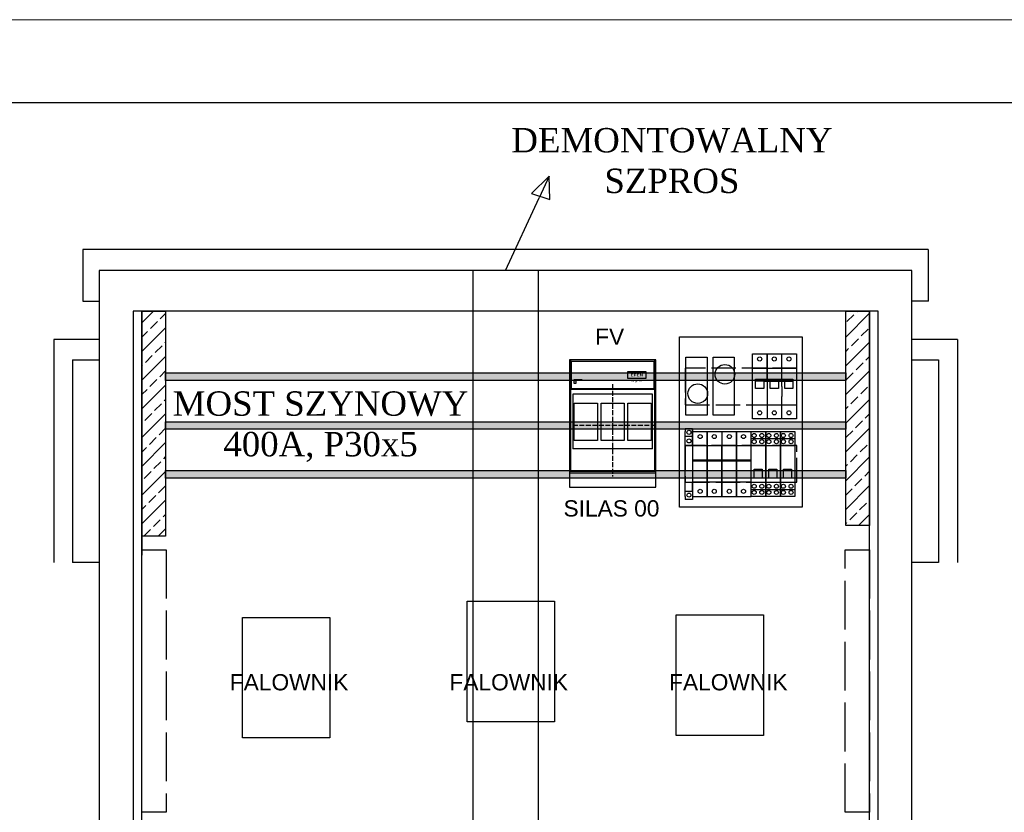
# Model space of a CAD drawing. Header units: centimetres. Extents: x -4250 to -484, y 169 to 6592.
# Tile 178 of 178: x -745 to -624, y 6494 to 6592. Entities that reach past the tile are written whole.
import ezdxf

# ---------------------------------------------------------------- set-up
doc = ezdxf.new("R2010")
doc.units = ezdxf.units.CM
doc.linetypes.add('ACAD_ISO02W100', pattern=[15, 12, -3])
doc.linetypes.add('KRESKOWA', pattern=[8, 6, -2])
doc.layers.add('1', color=7, linetype='Continuous')
doc.layers.add('RAMKA1', color=100, linetype='Continuous')
doc.layers.add('Ramka zew.', color=9, linetype='Continuous', lineweight=20, plot=False)
doc.styles.add('ARIAL_CE', font='arial.ttf')
doc.styles.add('PISMO_PROSTE', font='ROMANS.SHX')
pattern_1 = [(45, (-17503.471, 15993.9066), (-1.76776695, 1.76776695), []), (45, (-17501.706, 15993.9066), (-1.76776695, 1.76776695), [1.2, -0.5])]

# ---------------------------------------------------------------- blocks, each defined once
blk = doc.blocks.new('IN_00_FRONT')
for p, q in [((0, 156.5), (0, 0)), ((1, 156.5), (0, 156.5)), ((1, 156.5), (1, 19)), ((105, 156.5), (1, 156.5)), ((105, 19), (105, 156.5)), ((106, 156.5), (105, 156.5)), ((106, 0), (106, 156.5)), ((105, 120.1), (1, 120.1)), ((102, 114.5), (4, 114.5)), ((4, 114.5), (4, 47.2)), ((102, 47.2), (102, 114.5)), ((102, 47.2), (4, 47.2)), ((106, 19), (0, 19)), ((106, 17), (0, 17)), ((0, 0), (106, 0))]:
    blk.add_line(p, q)
at = {"color": 4, "linetype": 'KRESKOWA'}
for p, q in [((53, 126.5), (53, 13)), ((106, 76), (0, 76))]:
    blk.add_line(p, q, dxfattribs=at)
for points in [[(2.2, 155), (103.7, 155), (103.7, 121.1), (2.2, 121.1)], [(5.5, 132.6), (14.9, 132.6), (14.9, 131), (5.5, 131)], [(5.5, 131), (7.6, 131), (7.6, 127.7), (5.5, 127.7)], [(5.7, 132.4), (7.3, 132.4), (7.3, 131.2), (5.7, 131.2)], [(5.7, 103.2), (34.3, 103.2), (34.3, 57.4), (5.7, 57.4)], [(38.7, 103.2), (67.3, 103.2), (67.3, 57.4), (38.7, 57.4)], [(71.7, 103.2), (100.3, 103.2), (100.3, 57.4), (71.7, 57.4)]]:
    blk.add_lwpolyline(points, close=True)
at = {"color": 5}
blk.add_lwpolyline([(71.1, 134.1), (94.3, 134.1), (94.3, 142), (71.1, 142)], close=True, dxfattribs=at)
at = {"color": 5, "insert": (82.7, 138.1), "char_height": 3.6, "width": 23.25, "attachment_point": 5, "style": 'PISMO_PROSTE'}
blk.add_mtext('\\fArial Black|b0|i0|c0|p34;EFEN', dxfattribs=at)
at = {"color": 2, "insert": (82.7, 130.6), "char_height": 2.52, "width": 23.25, "attachment_point": 5, "style": 'PISMO_PROSTE'}
blk.add_mtext('\\fArial|b0|i0|c238|p34;IN gr. 00', dxfattribs=at)
blk = doc.blocks.new('F1975025')
for p, q in [((0, 4.5), (0, 6.25)), ((0, 6.25), (1.8, 6.25)), ((0, -1.75), (0, 6.25)), ((1.8, 6.25), (1.8, -1.75)), ((0, 5.38), (1.8, 5.38)), ((0, 4.5), (1.8, 4.5)), ((0.38, 1.38), (0.38, 1.62)), ((0.38, 1.62), (1.38, 1.62)), ((0.38, 0.5), (0.38, 1.38)), ((1.38, 1.62), (1.38, 1.25)), ((1.38, 1.38), (1.38, 0.5)), ((0, 0), (1.8, 0)), ((0, -1.75), (0, 0)), ((1.38, 0.5), (0.38, 0.5)), ((0, -0.88), (1.8, -0.88)), ((1.8, -1.75), (0, -1.75))]:
    blk.add_line(p, q)
for centre in [(0.38, 5.75), (0.38, 4.99), (1.32, 5.75), (1.32, 4.99), (0.38, -0.5), (0.38, -1.26), (1.32, -0.5), (1.32, -1.26)]:
    blk.add_circle(centre, 0.25)
at = {"flags": 1}
for tag, p in [('BD', (0.5, 3.53)), ('NK', (0.49, 2.26)), ('typ', (0.5, 1.27)), ('po', (0.49, 0))]:
    blk.add_attdef(tag, p, '', height=0.5, dxfattribs=at)
blk = doc.blocks.new('F952530410')
for p, q in [((0, 6.25), (1.8, 6.25)), ((0, 6.25), (0, -1.75)), ((1.8, 6.25), (1.8, 0)), ((1.8, 4.5), (1.8, 6.25)), ((1.8, 6.25), (3.6, 6.25)), ((3.6, 6.25), (3.6, 0)), ((3.6, 6.25), (5.4, 6.25)), ((5.4, 4.5), (5.4, 6.25)), ((5.4, 6.25), (5.4, 0)), ((5.4, 6.25), (7.2, 6.25)), ((7.2, -1.75), (7.2, 6.25)), ((0, 4.5), (1.8, 4.5)), ((1.8, 4.5), (3.6, 4.5)), ((1.8, 0), (1.8, 4.5)), ((3.6, 4.5), (5.4, 4.5)), ((3.6, 0), (3.6, 4.5)), ((5.4, 4.5), (7.2, 4.5)), ((5.4, 0), (5.4, 4.5)), ((0, 2.75), (1.8, 2.75)), ((0, 2.62), (1.8, 2.62)), ((1.8, 2.75), (3.6, 2.75)), ((1.8, 2.62), (3.6, 2.62)), ((3.6, 2.75), (5.4, 2.75)), ((3.6, 2.62), (5.4, 2.62)), ((5.4, 2.75), (7.2, 2.75)), ((5.4, 2.62), (7.2, 2.62)), ((1.8, 0), (0, 0)), ((1.8, -1.75), (1.8, 0.25)), ((1.8, 0), (1.8, -1.75)), ((3.6, 0), (1.8, 0)), ((3.6, -1.75), (3.6, 0.25)), ((3.6, 0), (3.6, -1.75)), ((5.4, 0), (3.6, 0)), ((5.4, -1.75), (5.4, 0.25)), ((5.4, 0), (5.4, -1.75)), ((7.2, 0), (5.4, 0)), ((0, -1.75), (1.8, -1.75)), ((1.8, -1.75), (3.6, -1.75)), ((3.6, -1.75), (5.4, -1.75)), ((5.4, -1.75), (7.2, -1.75))]:
    blk.add_line(p, q)
for centre in [(0.93, 5.62), (2.67, 5.62), (4.52, 5.62), (6.27, 5.62), (0.93, -1.12), (2.67, -1.12), (4.52, -1.12), (6.27, -1.12)]:
    blk.add_circle(centre, 0.25)
at = {"flags": 1}
for tag, p in [('BD', (7.73, 4.34)), ('NK', (7.73, 2.35)), ('TYP', (7.73, 0.75)), ('PO', (7.73, -0.79))]:
    blk.add_attdef(tag, p, '', height=1, dxfattribs=at)
blk = doc.blocks.new('248203')
for p, q in [((0, 6.62), (0.9, 6.62)), ((0, 6.5), (0, 6.62)), ((0, 6.62), (0.9, 6.62)), ((0, 6.5), (0, 6.25)), ((0, -1.75), (0, 6.25)), ((0.9, 6.62), (0.9, 6.5)), ((0.9, 5.65), (0.9, 6.62)), ((0.9, 6.5), (0.9, 6.25)), ((0.9, 6.25), (0.9, -1.75)), ((0, 5.65), (0.9, 5.65)), ((0, 5.65), (0.9, 5.65)), ((0, 5.65), (0.9, 5.65)), ((0.9, 4.5), (0.9, 5.65)), ((0.9, -1.12), (0.9, 0)), ((0, -1.12), (0.9, -1.12)), ((0, -1.75), (0, -2)), ((0, -2), (0, -2.12)), ((0.9, -2.12), (0, -2.12)), ((0.9, -1.75), (0.9, -2)), ((0.9, -2), (0.9, -2.12))]:
    blk.add_line(p, q)
at = {"linetype": 'Continuous'}
for p, q in [((0, 4.5), (0.9, 4.5)), ((0, 0), (0.9, 0))]:
    blk.add_line(p, q, dxfattribs=at)
for centre in [(0.45, 6.14), (0.45, 5.08), (0.45, -1.59)]:
    blk.add_circle(centre, 0.25, dxfattribs=at)
at = {"flags": 1}
for tag, p in [('BD', (1.75, 5.27)), ('NK', (1.75, 3.27)), ('TYP', (1.75, 1.67)), ('PO', (1.75, 0.14))]:
    blk.add_attdef(tag, p, '', height=1, dxfattribs=at)
blk = doc.blocks.new('A$C06C96213')
at = {"color": 7}
for p, q in [((0, -1.75), (0, 6.25)), ((0, 6.25), (1.8, 6.25)), ((1.8, 6.25), (3.6, 6.25)), ((1.8, 3.125), (1.8, 6.25)), ((1.8, 6.25), (1.8, 3.125)), ((3.6, 6.25), (5.4, 6.25)), ((3.6, 3.125), (3.6, 6.25)), ((5.4, 6.25), (5.4, -1.75)), ((0, 4.5), (1.8, 4.5)), ((1.8, 4.5), (3.6, 4.5)), ((3.6, 4.5), (5.4, 4.5)), ((0.375, 2.875), (0.375, 3.125)), ((0.375, 3.125), (4.975, 3.125)), ((0.375, 2), (0.375, 2.875)), ((1.375, 2.875), (0.375, 2.875)), ((0.375, 2.875), (0.375, 2.875)), ((0.375, 2.875), (0.375, 2.875)), ((1.375, 2.875), (1.375, 2)), ((1.375, 2.875), (4.975, 2.875)), ((1.8, 2.875), (1.8, -1.75)), ((2.175, 2), (2.175, 2.875)), ((3.175, 2.875), (3.175, 2)), ((3.6, 2.25), (3.6, 2.875)), ((3.975, 2), (3.975, 2.875)), ((3.975, 2.875), (3.975, 2.875)), ((3.975, 2.875), (3.975, 2.875)), ((4.975, 3.125), (4.975, 2.75)), ((4.975, 3.125), (4.975, 3.125)), ((4.975, 2.875), (4.975, 2)), ((4.975, 2.875), (4.975, 2.875)), ((4.975, 2.875), (4.975, 2.875)), ((4.975, 2.875), (4.975, 2.875)), ((1.375, 2), (0.375, 2)), ((3.175, 2), (2.175, 2)), ((3.6, 2.25), (3.6, 0.989)), ((4.975, 2), (3.975, 2)), ((0, 0), (1.8, 0)), ((1.8, 0), (3.6, 0)), ((3.6, -1.75), (3.6, 0.989)), ((3.6, 0), (5.4, 0)), ((1.8, -1.75), (0, -1.75)), ((3.6, -1.75), (1.8, -1.75)), ((5.4, -1.75), (3.6, -1.75))]:
    blk.add_line(p, q, dxfattribs=at)
for centre in [(0.875, 5.625), (2.675, 5.625), (4.475, 5.625), (0.875, -1), (2.675, -1), (4.475, -1)]:
    blk.add_circle(centre, 0.25, dxfattribs=at)

msp = doc.modelspace()

# ---------------------------------------------------------------- hatches: boundary and pattern name
at = {"ltscale": 0.25}
h = msp.add_hatch(dxfattribs=at)
h.set_pattern_fill('JIS_STN_2.5', color=256, style=0)
h.set_pattern_definition(pattern_1)
h.paths.add_polyline_path([(-730.198, 6556.1622), (-727.2722, 6556.1622), (-727.2722, 6528.4482), (-730.198, 6528.4482)])
h = msp.add_hatch(dxfattribs=at)
h.set_pattern_fill('JIS_STN_2.5', color=256, style=0)
h.set_pattern_definition(pattern_1)
h.paths.add_polyline_path([(-643.5713, 6556.1622), (-640.6455, 6556.1622), (-640.6455, 6529.7946), (-643.5713, 6529.7946)])
for points in [[(-727.2722, 6548.5675), (-643.5713, 6548.5675), (-643.5713, 6547.6264), (-727.2722, 6547.6264)], [(-727.2722, 6542.5581), (-643.5713, 6542.5581), (-643.5713, 6541.6169), (-727.2722, 6541.6169)], [(-727.2722, 6536.5486), (-643.5713, 6536.5486), (-643.5713, 6535.6075), (-727.2722, 6535.6075)]]:
    msp.add_hatch(color=256, dxfattribs=at).paths.add_polyline_path(points)

# ---------------------------------------------------------------- linework, layer by layer
for p, q in [((-680.0536, 6572.7754, 20), (-682.2606, 6570.6559, 20)), ((-680.0536, 6572.7754, 20), (-681.2915, 6570.105, 20)), ((-680.0099, 6569.9265, 20), (-680.0536, 6572.7754, 20)), ((-685.4373, 6561.1622, 20), (-681.2915, 6570.105, 20)), ((-682.2606, 6570.6559, 20), (-680.0099, 6569.9265, 20)), ((-689.4662, 6561.1622, 20), (-689.4662, 6361.1622, 20)), ((-681.4085, 6561.1622, 20), (-681.4085, 6361.1622, 20)), ((-730.198, 6368.1622, 20), (-730.198, 6556.1622, 20)), ((-640.6455, 6368.1622, 20), (-640.6455, 6556.1622, 20)), ((-735.448, 6552.6922, 20), (-741.033, 6552.6922, 20)), ((-741.033, 6552.6922, 20), (-741.033, 6525.2129, 20)), ((-629.8416, 6552.6922, 20), (-635.4266, 6552.6922, 20)), ((-629.8416, 6552.6922, 20), (-629.8416, 6525.2129, 20))]:
    msp.add_line(p, q, dxfattribs=at)
at = {"lineweight": -3, "ltscale": 0.25}
for p, q in [((-633.4264, 6563.7487, 20), (-737.448, 6563.7487, 20)), ((-737.448, 6563.7487, 20), (-737.448, 6557.4086, 20)), ((-633.3844, 6557.4086, 20), (-633.3844, 6563.7487, 20)), ((-737.448, 6557.4086, 20), (-735.448, 6557.4086, 20)), ((-633.3844, 6557.4086, 20), (-635.4266, 6557.4086, 20))]:
    msp.add_line(p, q, dxfattribs=at)
at = {"ltscale": 0.25, "elevation": 20}
for points in [[(-735.448, 6361.1622), (-635.4266, 6361.1622), (-635.4266, 6561.1622), (-735.448, 6561.1622)], [(-639.6052, 6556.1622), (-731.248, 6556.1622), (-731.248, 6368.1622), (-639.6052, 6368.1622)], [(-730.198, 6556.1622), (-730.198, 6556.1622), (-730.198, 6526.1237), (-730.198, 6526.1237)], [(-730.198, 6556.1622), (-727.2722, 6556.1622), (-727.2722, 6528.4482), (-730.198, 6528.4482)], [(-643.5713, 6556.1622), (-640.6455, 6556.1622), (-640.6455, 6529.7946), (-643.5713, 6529.7946)], [(-664.0332, 6553.0057), (-648.9453, 6553.0057), (-648.9453, 6532.0422), (-664.0332, 6532.0422)], [(-663.2468, 6550.5127), (-660.6456, 6550.5127), (-660.6456, 6543.3505), (-663.2468, 6543.3505)], [(-659.9058, 6550.5127), (-657.3046, 6550.5127), (-657.3046, 6543.3505), (-659.9058, 6543.3505)], [(-727.2722, 6548.5675), (-643.5713, 6548.5675), (-643.5713, 6547.6264), (-727.2722, 6547.6264)], [(-727.2722, 6542.5581), (-643.5713, 6542.5581), (-643.5713, 6541.6169), (-727.2722, 6541.6169)], [(-727.2722, 6536.5486), (-643.5713, 6536.5486), (-643.5713, 6535.6075), (-727.2722, 6535.6075)], [(-690.1711, 6520.4514), (-679.4303, 6520.4514), (-679.4303, 6505.6201), (-690.1711, 6505.6201)], [(-717.8086, 6518.4684), (-707.0678, 6518.4684), (-707.0678, 6503.6371), (-717.8086, 6503.6371)], [(-664.4422, 6518.7734), (-653.7014, 6518.7734), (-653.7014, 6503.9422), (-664.4422, 6503.9422)]]:
    msp.add_lwpolyline(points, close=True, dxfattribs=at)
at = {"color": 7, "linetype": 'ACAD_ISO02W100', "ltscale": 0.25, "elevation": 20}
for points in [[(-663.3253, 6544.6505), (-649.5998, 6544.6506), (-649.5998, 6549.1505), (-663.3253, 6549.1505)], [(-663.3253, 6535.1051), (-649.5998, 6535.1051), (-649.5998, 6539.605), (-663.3253, 6539.6051)]]:
    msp.add_lwpolyline(points, close=True, dxfattribs=at)
at = {"linetype": 'ACAD_ISO02W100', "ltscale": 0.5, "elevation": 20}
for points in [[(-727.198, 6526.7946), (-727.198, 6494.4667), (-730.198, 6494.4667), (-730.198, 6526.7946)], [(-640.6455, 6526.7946), (-640.6455, 6494.4667), (-643.6455, 6494.4667), (-643.6455, 6526.7946)]]:
    msp.add_lwpolyline(points, close=True, dxfattribs=at)
at = {"ltscale": 0.25}
for centre in [(-658.4466, 6548.3884, 20), (-661.7876, 6546.0126, 20)]:
    msp.add_circle(centre, 1.2045, dxfattribs=at)
at = {"layer": '1', "color": 7}
for p, q in [((-738.7324, 6550.1594, 20), (-735.448, 6550.1594, 20)), ((-738.7324, 6550.1594, 20), (-738.7324, 6525.2095, 20)), ((-635.4266, 6550.1594, 20), (-632.1423, 6550.1594, 20)), ((-632.1423, 6550.1594, 20), (-632.1423, 6525.2095, 20)), ((-735.448, 6525.2095, 20), (-738.7324, 6525.2095, 20)), ((-632.1423, 6525.2095, 20), (-635.4266, 6525.2095, 20))]:
    msp.add_line(p, q, dxfattribs=at)
at = {"layer": 'Ramka zew.', "elevation": 20}
msp.add_lwpolyline([(-903.7971, 6295.0458), (-483.7971, 6295.0458), (-483.7971, 6592.0458), (-903.7971, 6592.0458)], close=True, dxfattribs=at)
at = {"layer": 'RAMKA1', "elevation": 20}
msp.add_lwpolyline([(-490.9798, 6304.3461), (-886.3928, 6304.3461), (-886.3928, 6581.8465), (-490.9798, 6581.8465)], close=True, dxfattribs=at)

# ---------------------------------------------------------------- block references
at = {"color": 7, "lineweight": -3}
msp.add_blockref('A$C06C96213', (-655.0431, 6544.6505, 20), dxfattribs=at)
at = {"xscale": 0.09999999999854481, "yscale": 0.09999999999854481, "zscale": 0.09999999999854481}
msp.add_blockref('IN_00_FRONT', (-677.5598, 6534.5066, 20), dxfattribs=at)
at = {"ltscale": 0.25}
msp.add_blockref('248203', (-663.3253, 6535.1051, 20), dxfattribs=at)
at = {"lineweight": -3}
for name, p in [('F952530410', (-662.4253, 6535.1051, 20)), ('F1975025', (-655.2253, 6535.1051, 20)), ('F1975025', (-653.4253, 6535.1051, 20)), ('F1975025', (-651.6253, 6535.1051, 20))]:
    msp.add_blockref(name, p, dxfattribs=at)

# ---------------------------------------------------------------- texts
at = {"style": 'ARIAL_CE'}
for s, p in [('FV', (-674.4128, 6552.023, 10)), ('SILAS 00', (-678.3077, 6530.8835, 10)), ('FALOWNIK', (-719.3715, 6509.4813)), ('FALOWNIK', (-692.3434, 6509.4813)), ('FALOWNIK', (-665.3153, 6509.4813))]:
    msp.add_text(s, height=2, dxfattribs=at).set_placement(p)
at = {"color": 7, "lineweight": -3, "char_height": 3, "width": 82.689399, "attachment_point": 5}
for s, insert in [('{\\fTimes New Roman|b0|i0|c238|p18;DEMONTOWALNY\\PSZPROS}', (-664.9666, 6574.6876, 20)), ('{\\fTimes New Roman|b0|i0|c238|p18;MOST SZYNOWY\\P400A, P30x5}', (-708.2069, 6541.9396, 20))]:
    msp.add_mtext(s, dxfattribs=dict(at, insert=insert))

doc.saveas('drawing.dxf')
